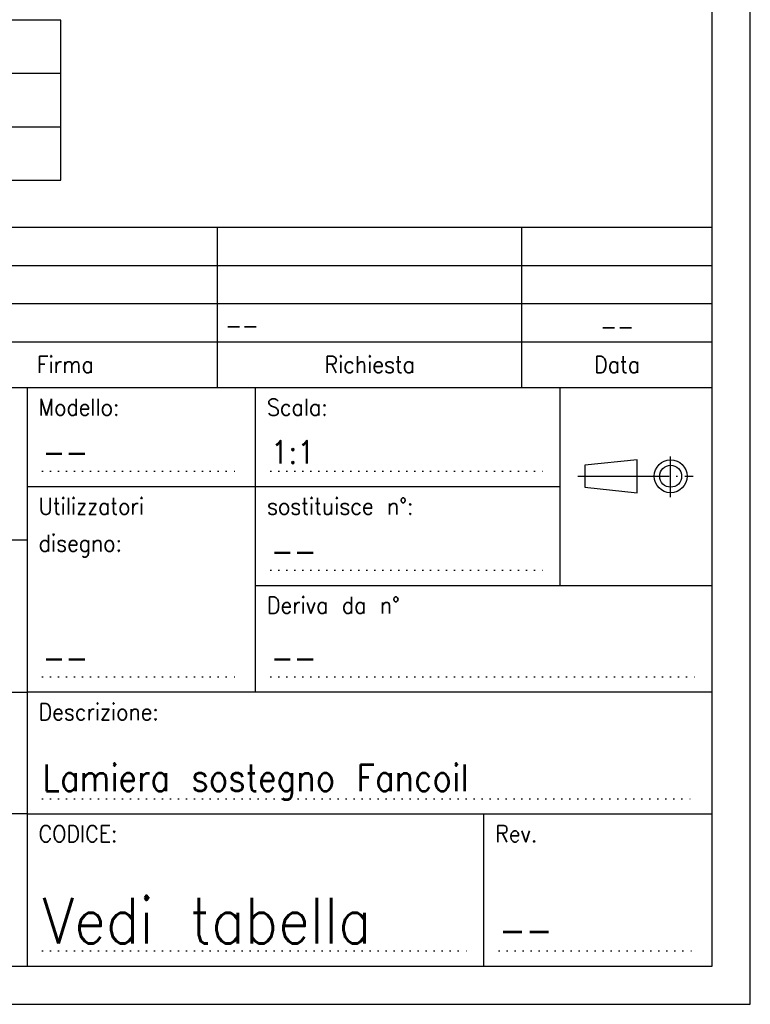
# Model space of a CAD drawing. Header units: inches. Extents: x -1790 to -602, y -1283 to -443.
# Tile 8 of 10: x -794 to -602, y -1283 to -1025. Entities that reach past the tile are written whole.
import ezdxf

# ---------------------------------------------------------------- set-up
doc = ezdxf.new("R2010")
doc.units = ezdxf.units.IN
doc.linetypes.add('DOT_CENTER', pattern=[14, 12, -1, 0, -1])
doc.linetypes.add('DOTTED', pattern=[1, 0, -1])
doc.layers.add('1', color=7, linetype='Continuous')
doc.styles.add('CONVERTER_11', font='txt.shx', dxfattribs={"width": 0.9})

# ---------------------------------------------------------------- blocks, each defined once
blk = doc.blocks.new('CARTIGLIO_A1', base_point=(-716.1, -1157.59))
at = {"layer": '1', "color": 7, "linetype": 'Continuous'}
for p, q in [((-692.1, -1154.09), (-806.1, -1154.09)), ((-806.1, -1175.09), (-806.1, -1154.09)), ((-771.1, -1175.09), (-771.1, -1154.09)), ((-746.1, -1175.09), (-746.1, -1154.09)), ((-726.1, -1175.09), (-726.1, -1154.09)), ((-692.1, -1175.09), (-692.1, -1154.09)), ((-806.1, -1175.09), (-692.1, -1175.09))]:
    blk.add_line(p, q, dxfattribs=at)
at = {"layer": '1', "color": 1, "linetype": 'Continuous'}
for p, q in [((-692.1, -1161.09), (-806.1, -1161.09)), ((-806.1, -1168.09), (-692.1, -1168.09))]:
    blk.add_line(p, q, dxfattribs=at)
at = {"layer": '1', "color": 3, "style": 'CONVERTER_11', "width": 0.9}
for s, p in [('Dx', (-739.6, -1159.59)), ('Sx', (-739.6, -1166.59))]:
    blk.add_text(s, height=3, dxfattribs=at).set_placement(p)
at = {"layer": '1', "color": 3, "char_height": 3, "attachment_point": 5, "line_spacing_factor": 1.320528, "style": 'CONVERTER_11'}
for s, insert in [('N594905B', (-788.6, -1157.59)), ('SLR', (-758.6, -1157.59)), ('Simmetrico', (-709.1, -1157.59)), ('N594906B', (-788.6, -1164.59)), ('SLR', (-758.6, -1164.59)), ('A Disegno', (-709.1, -1164.59))]:
    blk.add_mtext(s, dxfattribs=dict(at, insert=insert))
at = {"layer": '1', "color": 1, "char_height": 2.5, "attachment_point": 5, "line_spacing_factor": 1.320528, "style": 'CONVERTER_11'}
for s, insert in [('Numero variante', (-788.6, -1171.59)), ('Modello', (-758.6, -1171.59)), ('Fianco', (-736.1, -1171.59)), ('Piegatura', (-709.1, -1171.59))]:
    blk.add_mtext(s, dxfattribs=dict(at, insert=insert))
blk = doc.blocks.new('A2', base_point=(3410.01, -4522.54))
at = {"layer": '1', "color": 7, "linetype": 'Continuous'}
for p, q in [((-606.5, -1278.3), (-606.5, -986.3)), ((-606.5, -1181.3), (-806.5, -1181.3)), ((-806.5, -1202.3), (-606.5, -1202.3)), ((-696.5, -1202.3), (-696.5, -1215.3)), ((-666.5, -1215.3), (-666.5, -1202.3)), ((-626.5, -1215.3), (-626.5, -1202.3)), ((-696.5, -1215.3), (-696.5, -1242.3)), ((-696.5, -1215.3), (-666.5, -1215.3)), ((-666.5, -1215.3), (-626.5, -1215.3)), ((-666.5, -1242.3), (-666.5, -1215.3)), ((-626.5, -1228.3), (-626.5, -1215.3)), ((-806.5, -1222.3), (-696.5, -1222.3)), ((-666.5, -1228.3), (-626.5, -1228.3)), ((-626.5, -1228.3), (-606.5, -1228.3)), ((-806.5, -1242.3), (-696.5, -1242.3)), ((-696.5, -1242.3), (-696.5, -1259.3)), ((-606.5, -1242.3), (-696.5, -1242.3)), ((-696.5, -1258.3), (-806.5, -1258.3)), ((-696.5, -1258.3), (-636.5, -1258.3)), ((-696.5, -1259.3), (-696.5, -1278.3)), ((-636.5, -1258.3), (-606.5, -1258.3)), ((-636.5, -1278.3), (-636.5, -1258.3)), ((-806.5, -1278.3), (-606.5, -1278.3))]:
    blk.add_line(p, q, dxfattribs=at)
at = {"layer": '1', "color": 2, "linetype": 'Continuous'}
for p, q in [((-601.5, -1283.3), (-601.5, -986.3)), ((-811.5, -1283.3), (-601.5, -1283.3))]:
    blk.add_line(p, q, dxfattribs=at)
at = {"layer": '1', "color": 1, "linetype": 'Continuous'}
for p, q in [((-671.5, -1202.3), (-671.5, -1181.3)), ((-631.5, -1202.3), (-631.5, -1181.3)), ((-806.5, -1186.3), (-606.5, -1186.3)), ((-606.5, -1191.3), (-806.5, -1191.3)), ((-806.5, -1196.3), (-606.5, -1196.3)), ((-616.36, -1211.8), (-623.24, -1212.52)), ((-623.24, -1212.52), (-623.24, -1215.4)), ((-616.36, -1216.12), (-616.36, -1211.8)), ((-623.24, -1215.4), (-616.36, -1216.12))]:
    blk.add_line(p, q, dxfattribs=at)
at = {"layer": '1', "color": 1, "linetype": 'DOT_CENTER'}
for p, q in [((-611.97, -1216.7), (-611.97, -1211.38)), ((-624.15, -1213.96), (-609, -1213.96))]:
    blk.add_line(p, q, dxfattribs=at)
at = {"layer": '1', "color": 1, "linetype": 'DOTTED'}
for p, q in [((-694.5, -1213.3), (-668.5, -1213.3)), ((-664.5, -1213.3), (-628.5, -1213.3)), ((-664.5, -1226.3), (-628.5, -1226.3)), ((-694.5, -1240.3), (-668.5, -1240.3)), ((-664.5, -1240.3), (-608.5, -1240.3)), ((-694.5, -1256.3), (-608.5, -1256.3)), ((-694.5, -1276.3), (-638.5, -1276.3)), ((-634.5, -1276.3), (-608.5, -1276.3))]:
    blk.add_line(p, q, dxfattribs=at)
at = {"layer": '1', "color": 1, "linetype": 'Continuous'}
for radius in [2.16, 1.44]:
    blk.add_circle((-611.97, -1213.96), radius, dxfattribs=at)
blk.add_blockref('CARTIGLIO_A1', (-716.1, -1157.59))
at = {"layer": '1', "color": 1, "style": 'CONVERTER_11', "width": 0.9}
for height, p in [(2.2, (-670.5, -1195.3)), (3, (-694.5, -1212.3)), (3, (-664.5, -1225.3)), (3, (-694.5, -1239.3)), (3, (-664.5, -1239.3)), (3.5, (-634.5, -1275.3))]:
    blk.add_text('--', height=height, dxfattribs=at).set_placement(p)
at = {"layer": '1', "color": 7, "style": 'CONVERTER_11', "width": 0.9}
for s, height, p in [('1:1', 3, (-664.5, -1212.3)), ('Lamiera sostegno Fancoil', 3.5, (-694.5, -1255.3)), ('Vedi tabella', 6, (-694.5, -1275.3))]:
    blk.add_text(s, height=height, dxfattribs=at).set_placement(p)
at = {"layer": '1', "color": 1, "char_height": 2.2, "line_spacing_factor": 1.320528, "style": 'CONVERTER_11'}
for s, insert, attachment_point in [('--', (-619, -1194.3), 5), ('Firma', (-691.5, -1199.3), 5), ('Richiesta', (-651.5, -1199.3), 5), ('Data', (-619, -1199.3), 5), ('Modello:', (-695, -1203.8), 1), ('Scala:', (-665, -1203.8), 1), ('Utilizzatori\\Pdisegno:', (-695, -1216.8), 1), ('sostituisce n°:', (-665, -1216.8), 1), ('Deriva da n°', (-665, -1229.8), 1), ('Descrizione:', (-695, -1243.8), 1), ('CODICE:', (-695, -1259.8), 1), ('Rev.', (-635, -1259.8), 1)]:
    blk.add_mtext(s, dxfattribs=dict(at, insert=insert, attachment_point=attachment_point))
blk = doc.blocks.new('1')
blk.add_blockref('A2', (3410.01, -4522.54))

msp = doc.modelspace()

# ---------------------------------------------------------------- block references
at = {"xscale": 2, "yscale": 2, "zscale": 2}
msp.add_blockref('1', (601.5, 1283.3), dxfattribs=at)

doc.saveas('drawing.dxf')
